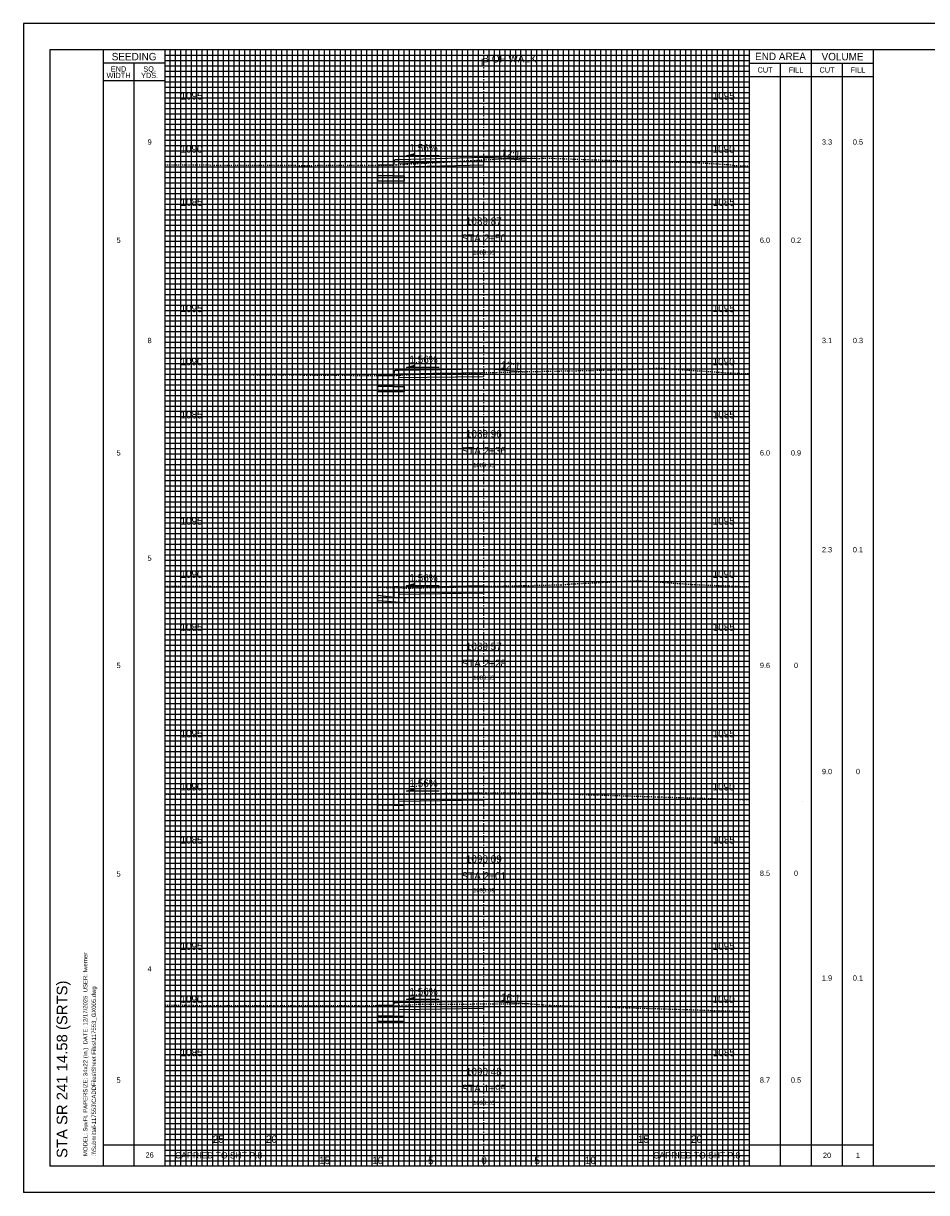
# Model space of a CAD drawing. Header units: feet. Extents: x 510 to 680, y 140 to 250.
# Tile 1 of 2: x 510 to 595, y 140 to 250. Entities that reach past the tile are written whole.
import ezdxf
from ezdxf.enums import TextEntityAlignment as Align

# ---------------------------------------------------------------- set-up
doc = ezdxf.new("R2010")
doc.units = ezdxf.units.FT
doc.header["$MEASUREMENT"] = 0
for name, pattern in [('CENTER2', [1.125, 0.75, -0.125, 0.125, -0.125]), ('DGN Style 4', [0.027369, 0.013684, -0.006842, 0, -0.006842]), ('OhDOT_USTN2', [0.11, 0.069, -0.041])]:
    doc.linetypes.add(name, pattern=pattern)
for name, color, linetype in [('CL_P_Construction', 7, 'DGN Style 4'), ('SH_Border', 7, 'Continuous'), ('SH_Data', 7, 'Continuous'), ('SH_Text', 7, 'Continuous'), ('XS_P_Annotation', 7, 'Continuous'), ('XS_P_Curb', 254, 'Continuous'), ('XS_P_Finished_Grade', 3, 'Continuous'), ('XS_P_Pavt_Surface', 251, 'Continuous'), ('XS_P_Subgrade', 4, 'Continuous'), ('XS_P_Text_Info', 7, 'Continuous'), ('XS_X_Ground_Line', 3, 'OhDOT_USTN2')]:
    doc.layers.add(name, color=color, linetype=linetype)
doc.layers.add('SH_Major_Grid_Line', color=254, linetype='Continuous', transparency=0.3)
doc.layers.add('SH_Minor_Grid_Line', color=252, linetype='Continuous', transparency=0.5)
doc.styles.add('OHDOTSymbols', font='arial.ttf')
doc.styles.add('Slanted-Normal', font='font31.shx', dxfattribs={"height": 0.12})
doc.styles.get("Standard").update_dxf_attribs({"font": 'arial.ttf'})
doc.styles.add('Straight-Normal', font='font30.shx', dxfattribs={"height": 0.1})

msp = doc.modelspace()

# ---------------------------------------------------------------- linework, layer by layer
at = {"layer": 'CL_P_Construction', "linetype": 'CENTER2'}
msp.add_line((553.22, 142.94), (553.22, 247.94), dxfattribs=at)
at = {"layer": 'SH_Border'}
for p, q in [((679.89, 250.44), (509.89, 250.44)), ((509.89, 250.44), (509.89, 140.44)), ((677.39, 247.94), (512.39, 247.94)), ((512.39, 247.94), (512.39, 142.94)), ((517.39, 247.94), (517.39, 142.94)), ((677.39, 142.94), (512.39, 142.94)), ((679.89, 140.44), (509.89, 140.44))]:
    msp.add_line(p, q, dxfattribs=at)
at = {"layer": 'SH_Data', "color": 7, "linetype": 'Continuous'}
for p, q in [((523.22, 142.94), (523.22, 247.94)), ((578.22, 142.94), (578.22, 247.94)), ((584.06, 142.94), (584.06, 247.94)), ((589.89, 142.94), (589.89, 247.94)), ((523.22, 246.69), (517.39, 246.69)), ((520.31, 142.94), (520.31, 246.69)), ((578.22, 246.69), (589.89, 246.69)), ((581.14, 142.94), (581.14, 246.69)), ((586.98, 142.94), (586.98, 246.69)), ((578.22, 245.44), (589.89, 245.44)), ((523.22, 245.02), (517.39, 245.02)), ((517.39, 144.94), (523.22, 144.94)), ((523.22, 144.94), (533.22, 144.94)), ((533.22, 142.94), (533.22, 144.94)), ((568.22, 144.94), (578.22, 144.94)), ((578.22, 144.94), (589.89, 144.94))]:
    msp.add_line(p, q, dxfattribs=at)
msp.add_lwpolyline([(568.22, 142.94), (568.22, 144.94)], dxfattribs=at)
at = {"layer": 'SH_Major_Grid_Line', "color": 254, "linetype": 'Continuous'}
for p, q in [((528.22, 142.94), (528.22, 247.94)), ((533.22, 142.94), (533.22, 247.94)), ((538.22, 142.94), (538.22, 247.94)), ((543.22, 142.94), (543.22, 247.94)), ((548.22, 142.94), (548.22, 247.94)), ((558.22, 142.94), (558.22, 247.94)), ((563.22, 142.94), (563.22, 247.94)), ((568.22, 142.94), (568.22, 247.94)), ((573.22, 142.94), (573.22, 247.94)), ((523.22, 242.94), (578.22, 242.94)), ((523.22, 237.94), (578.22, 237.94)), ((523.22, 232.94), (578.22, 232.94)), ((523.22, 227.94), (578.22, 227.94)), ((523.22, 222.94), (578.22, 222.94)), ((523.22, 217.94), (578.22, 217.94)), ((523.22, 212.94), (578.22, 212.94)), ((523.22, 207.94), (578.22, 207.94)), ((523.22, 202.94), (578.22, 202.94)), ((523.22, 197.94), (578.22, 197.94)), ((523.22, 192.94), (578.22, 192.94)), ((523.22, 187.94), (578.22, 187.94)), ((523.22, 182.94), (578.22, 182.94)), ((523.22, 177.94), (578.22, 177.94)), ((523.22, 172.94), (578.22, 172.94)), ((523.22, 167.94), (578.22, 167.94)), ((523.22, 162.94), (578.22, 162.94)), ((523.22, 157.94), (578.22, 157.94)), ((523.22, 152.94), (578.22, 152.94)), ((523.22, 147.94), (578.22, 147.94))]:
    msp.add_line(p, q, dxfattribs=at)
at = {"layer": 'SH_Minor_Grid_Line', "color": 252, "linetype": 'Continuous'}
for p, q in [((523.72, 142.94), (523.72, 247.94)), ((524.22, 142.94), (524.22, 247.94)), ((524.72, 142.94), (524.72, 247.94)), ((525.22, 142.94), (525.22, 247.94)), ((525.72, 142.94), (525.72, 247.94)), ((526.22, 142.94), (526.22, 247.94)), ((526.72, 142.94), (526.72, 247.94)), ((527.22, 142.94), (527.22, 247.94)), ((527.72, 142.94), (527.72, 247.94)), ((528.72, 142.94), (528.72, 247.94)), ((529.22, 142.94), (529.22, 247.94)), ((529.72, 142.94), (529.72, 247.94)), ((530.22, 142.94), (530.22, 247.94)), ((530.72, 142.94), (530.72, 247.94)), ((531.22, 142.94), (531.22, 247.94)), ((531.72, 142.94), (531.72, 247.94)), ((532.22, 142.94), (532.22, 247.94)), ((532.72, 142.94), (532.72, 247.94)), ((533.72, 142.94), (533.72, 247.94)), ((534.22, 142.94), (534.22, 247.94)), ((534.72, 142.94), (534.72, 247.94)), ((535.22, 142.94), (535.22, 247.94)), ((535.72, 142.94), (535.72, 247.94)), ((536.22, 142.94), (536.22, 247.94)), ((536.72, 142.94), (536.72, 247.94)), ((537.22, 142.94), (537.22, 247.94)), ((537.72, 142.94), (537.72, 247.94)), ((538.72, 142.94), (538.72, 247.94)), ((539.22, 142.94), (539.22, 247.94)), ((539.72, 142.94), (539.72, 247.94)), ((540.22, 142.94), (540.22, 247.94)), ((540.72, 142.94), (540.72, 247.94)), ((541.22, 142.94), (541.22, 247.94)), ((541.72, 142.94), (541.72, 247.94)), ((542.22, 142.94), (542.22, 247.94)), ((542.72, 142.94), (542.72, 247.94)), ((543.72, 142.94), (543.72, 247.94)), ((544.22, 142.94), (544.22, 247.94)), ((544.72, 142.94), (544.72, 247.94)), ((545.22, 142.94), (545.22, 247.94)), ((545.72, 142.94), (545.72, 247.94)), ((546.22, 142.94), (546.22, 247.94)), ((546.72, 142.94), (546.72, 247.94)), ((547.22, 142.94), (547.22, 247.94)), ((547.72, 142.94), (547.72, 247.94)), ((548.72, 142.94), (548.72, 247.94)), ((549.22, 142.94), (549.22, 247.94)), ((549.72, 142.94), (549.72, 247.94)), ((550.22, 142.94), (550.22, 247.94)), ((550.72, 142.94), (550.72, 247.94)), ((551.22, 142.94), (551.22, 247.94)), ((551.72, 142.94), (551.72, 247.94)), ((552.22, 142.94), (552.22, 247.94)), ((552.72, 142.94), (552.72, 247.94)), ((553.72, 142.94), (553.72, 247.94)), ((554.22, 142.94), (554.22, 247.94)), ((554.72, 142.94), (554.72, 247.94)), ((555.22, 142.94), (555.22, 247.94)), ((555.72, 142.94), (555.72, 247.94)), ((556.22, 142.94), (556.22, 247.94)), ((556.72, 142.94), (556.72, 247.94)), ((557.22, 142.94), (557.22, 247.94)), ((557.72, 142.94), (557.72, 247.94)), ((558.72, 142.94), (558.72, 247.94)), ((559.22, 142.94), (559.22, 247.94)), ((559.72, 142.94), (559.72, 247.94)), ((560.22, 142.94), (560.22, 247.94)), ((560.72, 142.94), (560.72, 247.94)), ((561.22, 142.94), (561.22, 247.94)), ((561.72, 142.94), (561.72, 247.94)), ((562.22, 142.94), (562.22, 247.94)), ((562.72, 142.94), (562.72, 247.94)), ((563.72, 142.94), (563.72, 247.94)), ((564.22, 142.94), (564.22, 247.94)), ((564.72, 142.94), (564.72, 247.94)), ((565.22, 142.94), (565.22, 247.94)), ((565.72, 142.94), (565.72, 247.94)), ((566.22, 142.94), (566.22, 247.94)), ((566.72, 142.94), (566.72, 247.94)), ((567.22, 142.94), (567.22, 247.94)), ((567.72, 142.94), (567.72, 247.94)), ((568.72, 142.94), (568.72, 247.94)), ((569.22, 142.94), (569.22, 247.94)), ((569.72, 142.94), (569.72, 247.94)), ((570.22, 142.94), (570.22, 247.94)), ((570.72, 142.94), (570.72, 247.94)), ((571.22, 142.94), (571.22, 247.94)), ((571.72, 142.94), (571.72, 247.94)), ((572.22, 142.94), (572.22, 247.94)), ((572.72, 142.94), (572.72, 247.94)), ((573.72, 142.94), (573.72, 247.94)), ((574.22, 142.94), (574.22, 247.94)), ((574.72, 142.94), (574.72, 247.94)), ((575.22, 142.94), (575.22, 247.94)), ((575.72, 142.94), (575.72, 247.94)), ((576.22, 142.94), (576.22, 247.94)), ((576.72, 142.94), (576.72, 247.94)), ((577.22, 142.94), (577.22, 247.94)), ((577.72, 142.94), (577.72, 247.94)), ((523.22, 247.44), (578.22, 247.44)), ((523.22, 246.94), (578.22, 246.94)), ((523.22, 246.44), (578.22, 246.44)), ((523.22, 245.94), (578.22, 245.94)), ((523.22, 245.44), (578.22, 245.44)), ((523.22, 244.94), (578.22, 244.94)), ((523.22, 244.44), (578.22, 244.44)), ((523.22, 243.94), (578.22, 243.94)), ((523.22, 243.44), (578.22, 243.44)), ((523.22, 242.44), (578.22, 242.44)), ((523.22, 241.94), (578.22, 241.94)), ((523.22, 241.44), (578.22, 241.44)), ((523.22, 240.94), (578.22, 240.94)), ((523.22, 240.44), (578.22, 240.44)), ((523.22, 239.94), (578.22, 239.94)), ((523.22, 239.44), (578.22, 239.44)), ((523.22, 238.94), (578.22, 238.94)), ((523.22, 238.44), (578.22, 238.44)), ((523.22, 237.44), (578.22, 237.44)), ((523.22, 236.94), (578.22, 236.94)), ((523.22, 236.44), (578.22, 236.44)), ((523.22, 235.94), (578.22, 235.94)), ((523.22, 235.44), (578.22, 235.44)), ((523.22, 234.94), (578.22, 234.94)), ((523.22, 234.44), (578.22, 234.44)), ((523.22, 233.94), (578.22, 233.94)), ((523.22, 233.44), (578.22, 233.44)), ((523.22, 232.44), (578.22, 232.44)), ((523.22, 231.94), (578.22, 231.94)), ((523.22, 231.44), (578.22, 231.44)), ((523.22, 230.94), (578.22, 230.94)), ((523.22, 230.44), (578.22, 230.44)), ((523.22, 229.94), (578.22, 229.94)), ((523.22, 229.44), (578.22, 229.44)), ((523.22, 228.94), (578.22, 228.94)), ((523.22, 228.44), (578.22, 228.44)), ((523.22, 227.44), (578.22, 227.44)), ((523.22, 226.94), (578.22, 226.94)), ((523.22, 226.44), (578.22, 226.44)), ((523.22, 225.94), (578.22, 225.94)), ((523.22, 225.44), (578.22, 225.44)), ((523.22, 224.94), (578.22, 224.94)), ((523.22, 224.44), (578.22, 224.44)), ((523.22, 223.94), (578.22, 223.94)), ((523.22, 223.44), (578.22, 223.44)), ((523.22, 222.44), (578.22, 222.44)), ((523.22, 221.94), (578.22, 221.94)), ((523.22, 221.44), (578.22, 221.44)), ((523.22, 220.94), (578.22, 220.94)), ((523.22, 220.44), (578.22, 220.44)), ((523.22, 219.94), (578.22, 219.94)), ((523.22, 219.44), (578.22, 219.44)), ((523.22, 218.94), (578.22, 218.94)), ((523.22, 218.44), (578.22, 218.44)), ((523.22, 217.44), (578.22, 217.44)), ((523.22, 216.94), (578.22, 216.94)), ((523.22, 216.44), (578.22, 216.44)), ((523.22, 215.94), (578.22, 215.94)), ((523.22, 215.44), (578.22, 215.44)), ((523.22, 214.94), (578.22, 214.94)), ((523.22, 214.44), (578.22, 214.44)), ((523.22, 213.94), (578.22, 213.94)), ((523.22, 213.44), (578.22, 213.44)), ((523.22, 212.44), (578.22, 212.44)), ((523.22, 211.94), (578.22, 211.94)), ((523.22, 211.44), (578.22, 211.44)), ((523.22, 210.94), (578.22, 210.94)), ((523.22, 210.44), (578.22, 210.44)), ((523.22, 209.94), (578.22, 209.94)), ((523.22, 209.44), (578.22, 209.44)), ((523.22, 208.94), (578.22, 208.94)), ((523.22, 208.44), (578.22, 208.44)), ((523.22, 207.44), (578.22, 207.44)), ((523.22, 206.94), (578.22, 206.94)), ((523.22, 206.44), (578.22, 206.44)), ((523.22, 205.94), (578.22, 205.94)), ((523.22, 205.44), (578.22, 205.44)), ((523.22, 204.94), (578.22, 204.94)), ((523.22, 204.44), (578.22, 204.44)), ((523.22, 203.94), (578.22, 203.94)), ((523.22, 203.44), (578.22, 203.44)), ((523.22, 202.44), (578.22, 202.44)), ((523.22, 201.94), (578.22, 201.94)), ((523.22, 201.44), (578.22, 201.44)), ((523.22, 200.94), (578.22, 200.94)), ((523.22, 200.44), (578.22, 200.44)), ((523.22, 199.94), (578.22, 199.94)), ((523.22, 199.44), (578.22, 199.44)), ((523.22, 198.94), (578.22, 198.94)), ((523.22, 198.44), (578.22, 198.44)), ((523.22, 197.44), (578.22, 197.44)), ((523.22, 196.94), (578.22, 196.94)), ((523.22, 196.44), (578.22, 196.44)), ((523.22, 195.94), (578.22, 195.94)), ((523.22, 195.44), (578.22, 195.44)), ((523.22, 194.94), (578.22, 194.94)), ((523.22, 194.44), (578.22, 194.44)), ((523.22, 193.94), (578.22, 193.94)), ((523.22, 193.44), (578.22, 193.44)), ((523.22, 192.44), (578.22, 192.44)), ((523.22, 191.94), (578.22, 191.94)), ((523.22, 191.44), (578.22, 191.44)), ((523.22, 190.94), (578.22, 190.94)), ((523.22, 190.44), (578.22, 190.44)), ((523.22, 189.94), (578.22, 189.94)), ((523.22, 189.44), (578.22, 189.44)), ((523.22, 188.94), (578.22, 188.94)), ((523.22, 188.44), (578.22, 188.44)), ((523.22, 187.44), (578.22, 187.44)), ((523.22, 186.94), (578.22, 186.94)), ((523.22, 186.44), (578.22, 186.44)), ((523.22, 185.94), (578.22, 185.94)), ((523.22, 185.44), (578.22, 185.44)), ((523.22, 184.94), (578.22, 184.94)), ((523.22, 184.44), (578.22, 184.44)), ((523.22, 183.94), (578.22, 183.94)), ((523.22, 183.44), (578.22, 183.44)), ((523.22, 182.44), (578.22, 182.44)), ((523.22, 181.94), (578.22, 181.94)), ((523.22, 181.44), (578.22, 181.44)), ((523.22, 180.94), (578.22, 180.94)), ((523.22, 180.44), (578.22, 180.44)), ((523.22, 179.94), (578.22, 179.94)), ((523.22, 179.44), (578.22, 179.44)), ((523.22, 178.94), (578.22, 178.94)), ((523.22, 178.44), (578.22, 178.44)), ((523.22, 177.44), (578.22, 177.44)), ((523.22, 176.94), (578.22, 176.94)), ((523.22, 176.44), (578.22, 176.44)), ((523.22, 175.94), (578.22, 175.94)), ((523.22, 175.44), (578.22, 175.44)), ((523.22, 174.94), (578.22, 174.94)), ((523.22, 174.44), (578.22, 174.44)), ((523.22, 173.94), (578.22, 173.94)), ((523.22, 173.44), (578.22, 173.44)), ((523.22, 172.44), (578.22, 172.44)), ((523.22, 171.94), (578.22, 171.94)), ((523.22, 171.44), (578.22, 171.44)), ((523.22, 170.94), (578.22, 170.94)), ((523.22, 170.44), (578.22, 170.44)), ((523.22, 169.94), (578.22, 169.94)), ((523.22, 169.44), (578.22, 169.44)), ((523.22, 168.94), (578.22, 168.94)), ((523.22, 168.44), (578.22, 168.44)), ((523.22, 167.44), (578.22, 167.44)), ((523.22, 166.94), (578.22, 166.94)), ((523.22, 166.44), (578.22, 166.44)), ((523.22, 165.94), (578.22, 165.94)), ((523.22, 165.44), (578.22, 165.44)), ((523.22, 164.94), (578.22, 164.94)), ((523.22, 164.44), (578.22, 164.44)), ((523.22, 163.94), (578.22, 163.94)), ((523.22, 163.44), (578.22, 163.44)), ((523.22, 162.44), (578.22, 162.44)), ((523.22, 161.94), (578.22, 161.94)), ((523.22, 161.44), (578.22, 161.44)), ((523.22, 160.94), (578.22, 160.94)), ((523.22, 160.44), (578.22, 160.44)), ((523.22, 159.94), (578.22, 159.94)), ((523.22, 159.44), (578.22, 159.44)), ((523.22, 158.94), (578.22, 158.94)), ((523.22, 158.44), (578.22, 158.44)), ((523.22, 157.44), (578.22, 157.44)), ((523.22, 156.94), (578.22, 156.94)), ((523.22, 156.44), (578.22, 156.44)), ((523.22, 155.94), (578.22, 155.94)), ((523.22, 155.44), (578.22, 155.44)), ((523.22, 154.94), (578.22, 154.94)), ((523.22, 154.44), (578.22, 154.44)), ((523.22, 153.94), (578.22, 153.94)), ((523.22, 153.44), (578.22, 153.44)), ((523.22, 152.44), (578.22, 152.44)), ((523.22, 151.94), (578.22, 151.94)), ((523.22, 151.44), (578.22, 151.44)), ((523.22, 150.94), (578.22, 150.94)), ((523.22, 150.44), (578.22, 150.44)), ((523.22, 149.94), (578.22, 149.94)), ((523.22, 149.44), (578.22, 149.44)), ((523.22, 148.94), (578.22, 148.94)), ((523.22, 148.44), (578.22, 148.44)), ((523.22, 147.44), (578.22, 147.44)), ((523.22, 146.94), (578.22, 146.94)), ((523.22, 146.44), (578.22, 146.44)), ((523.22, 145.94), (578.22, 145.94)), ((523.22, 145.44), (578.22, 145.44)), ((523.22, 144.94), (578.22, 144.94)), ((523.22, 144.44), (578.22, 144.44)), ((523.22, 143.94), (578.22, 143.94)), ((523.22, 143.44), (578.22, 143.44))]:
    msp.add_line(p, q, dxfattribs=at)
at = {"layer": 'XS_P_Annotation', "color": 7, "linetype": 'Continuous', "lineweight": -3}
for p, q in [((545.95, 237.98), (546.71, 238.2)), ((549.01, 237.98), (545.95, 237.98)), ((546.71, 238.2), (546.71, 237.98)), ((545.95, 218.07), (546.71, 218.29)), ((549.01, 218.07), (545.95, 218.07)), ((546.71, 218.29), (546.71, 218.07)), ((545.95, 197.53), (546.71, 197.75)), ((545.95, 197.53), (546.71, 197.75)), ((549.01, 197.53), (545.95, 197.53)), ((549.01, 197.53), (545.95, 197.53)), ((546.71, 197.75), (546.71, 197.53)), ((546.71, 197.75), (546.71, 197.53)), ((545.95, 178.2), (546.71, 178.42)), ((545.95, 178.2), (546.71, 178.42)), ((546.71, 178.42), (546.71, 178.2)), ((546.71, 178.42), (546.71, 178.2)), ((549.01, 178.2), (545.95, 178.2)), ((549.01, 178.2), (545.95, 178.2)), ((545.95, 158.59), (546.71, 158.81)), ((545.95, 158.59), (546.71, 158.81)), ((549.01, 158.59), (545.95, 158.59)), ((549.01, 158.59), (545.95, 158.59)), ((546.71, 158.81), (546.71, 158.59)), ((546.71, 158.81), (546.71, 158.59))]:
    msp.add_line(p, q, dxfattribs=at)
for points in [[(545.95, 237.98), (546.71, 237.98), (546.71, 238.2)], [(545.95, 218.07), (546.71, 218.07), (546.71, 218.29)], [(545.95, 197.53), (546.71, 197.53), (546.71, 197.75)], [(545.95, 197.53), (546.71, 197.53), (546.71, 197.75)], [(545.95, 178.2), (546.71, 178.2), (546.71, 178.42)], [(545.95, 178.2), (546.71, 178.2), (546.71, 178.42)], [(545.95, 158.59), (546.71, 158.59), (546.71, 158.81)], [(545.95, 158.59), (546.71, 158.59), (546.71, 158.81)]]:
    msp.add_solid(points, dxfattribs=at)
at = {"layer": 'XS_P_Curb'}
for p, q in [((545.25, 197.44), (544.75, 197.44)), ((545.21, 177.9), (544.72, 177.9)), ((545.22, 158.29), (544.76, 158.29))]:
    msp.add_line(p, q, dxfattribs=at)
at = {"layer": 'XS_P_Curb', "flags": 128}
for points in [[(544.88, 237.59, 0.36663), (544.8, 237.52), (544.72, 237.09), (544.72, 236.09), (545.22, 236.09), (545.22, 237.59)], [(544.88, 217.77, 0.36663), (544.8, 217.7), (544.72, 217.27), (544.72, 216.27), (545.22, 216.27), (545.22, 217.77)]]:
    msp.add_lwpolyline(points, format="xyb", close=True, dxfattribs=at)
for points in [[(544.75, 197.44), (544.75, 197.43), (544.75, 196.43), (545.25, 196.43), (545.25, 197.44)], [(544.72, 177.9), (544.71, 177.89), (544.71, 176.89), (545.21, 176.89), (545.21, 177.9)], [(544.76, 158.29), (544.71, 158.04), (544.71, 157.04), (545.21, 157.04), (545.21, 158.29)]]:
    msp.add_lwpolyline(points, dxfattribs=at)
at = {"layer": 'XS_P_Finished_Grade'}
for p, q in [((554.22, 237.82), (553.22, 237.81)), ((553.22, 237.81), (558.22, 237.74)), ((554.22, 237.82), (557.22, 237.57)), ((554.22, 217.91), (553.22, 217.9)), ((554.22, 217.91), (557.22, 217.66)), ((553.22, 197.51), (553.72, 197.48)), ((554.22, 158.43), (553.22, 158.42)), ((554.22, 158.43), (557.38, 158.22))]:
    msp.add_line(p, q, dxfattribs=at)
msp.add_lwpolyline([(553.22, 157.75), (553.22, 158.19)], dxfattribs=at)
at = {"layer": 'XS_P_Pavt_Surface'}
for p, q in [((543.22, 237.09), (543.22, 235.59)), ((544.72, 236.09), (543.22, 236.09)), ((543.22, 217.27), (543.22, 215.77)), ((544.72, 216.27), (543.22, 216.27)), ((543.22, 197.39), (543.22, 195.89)), ((553.22, 196.84), (553.22, 197.51)), ((544.75, 196.43), (543.26, 196.6)), ((543.21, 177.89), (543.21, 176.39)), ((544.71, 176.89), (543.21, 176.89)), ((543.21, 158.04), (543.21, 156.54)), ((544.71, 157.04), (543.21, 157.04))]:
    msp.add_line(p, q, dxfattribs=at)
for points in [[(553.22, 237.81), (545.22, 237.59)], [(553.22, 237.81), (553.22, 237.47), (545.22, 237.26), (545.22, 237.59)], [(544.72, 237.09), (543.22, 237.09)], [(545.72, 235.59), (543.22, 235.59)], [(545.22, 236.09), (545.72, 236.09), (545.72, 235.59)], [(553.22, 217.9), (545.22, 217.77)], [(553.22, 217.9), (553.22, 217.56), (545.22, 217.44), (545.22, 217.77)], [(544.72, 217.27), (543.22, 217.27)], [(545.72, 215.77), (543.22, 215.77)], [(545.22, 216.27), (545.72, 216.27), (545.72, 215.77)], [(544.75, 197.43), (543.22, 197.39)], [(553.22, 197.51), (545.21, 197.38)], [(545.75, 195.93), (543.26, 196.1)], [(553.22, 196.84), (545.22, 196.72)], [(545.25, 196.43), (545.75, 196.43), (545.75, 195.93)], [(544.71, 177.89), (543.21, 177.89)], [(553.22, 178.02), (545.21, 177.9)], [(553.22, 177.36), (545.22, 177.23)], [(545.71, 176.39), (543.21, 176.39)], [(545.21, 176.89), (545.71, 176.89), (545.71, 176.39)], [(553.22, 158.42), (545.22, 158.29)], [(544.71, 158.04), (543.21, 158.04)], [(553.22, 157.75), (545.22, 157.63)], [(545.71, 156.54), (543.21, 156.54)], [(545.21, 157.04), (545.71, 157.04), (545.71, 156.54)]]:
    msp.add_lwpolyline(points, dxfattribs=at)
at = {"layer": 'XS_P_Subgrade'}
for points in [[(545.22, 236.93), (553.22, 237.14), (553.22, 237.47)], [(545.22, 217.44), (545.22, 217.11), (553.22, 217.23), (553.22, 217.56)]]:
    msp.add_lwpolyline(points, dxfattribs=at)
at = {"layer": 'XS_X_Ground_Line'}
for points in [[(523.22, 237.13), (536.35, 237.08), (544.67, 237.1), (544.94, 237.16), (544.96, 237.13), (553.22, 237.6), (556.77, 237.79), (558.39, 237.73), (558.97, 237.77), (569.12, 237.41), (572.64, 237.38), (574.21, 237.28), (576.59, 237.13), (576.76, 237.07), (578.22, 237.03)], [(523.22, 217.44), (526.69, 217.42), (544.78, 217.3), (545.01, 217.31), (545.1, 217.33), (549.18, 217.56), (549.24, 217.5), (553.22, 217.58), (557.06, 217.67), (557.06, 217.67), (567.01, 217.86), (569.7, 218.01), (576.22, 217.56), (578.22, 217.48)], [(523.22, 197.5), (544.19, 197.38), (545.37, 197.36), (545.69, 197.3), (557, 197.55), (560.45, 197.62), (561.6, 197.71), (567.7, 198.01), (568.22, 197.98), (573.09, 197.64), (578.22, 197.44)], [(578.22, 177.37), (563.14, 177.84), (559.05, 178), (558.69, 178.03), (557.94, 177.99), (553.45, 178.03), (547.61, 177.94), (545.12, 177.88), (544.99, 177.9), (544.67, 177.89), (525.02, 177.9), (523.22, 177.89)], [(523.22, 158.06), (530.41, 158.05), (544.71, 158.04), (545.25, 158.05), (545.26, 158.05), (545.86, 158.07), (547.03, 158.16), (550.69, 158.17), (553.22, 158.19), (557.38, 158.22), (559.4, 158.06), (563.31, 157.94), (578.22, 157.47)]]:
    msp.add_lwpolyline(points, dxfattribs=at)
msp.add_lwpolyline([(583.22, 177.21), (583.22, 177.21)], close=True, dxfattribs=at)

# ---------------------------------------------------------------- texts
at = {"layer": 'SH_Data', "color": 7, "linetype": 'Continuous', "style": 'Straight-Normal'}
for s, height, p in [('SEEDING', 0.7, (520.31, 247.31)), ('END AREA', 0.7, (581.14, 247.33)), ('VOLUME', 0.7, (586.98, 247.31)), ('CUT', 0.5, (579.69, 246.06)), ('FILL', 0.5, (582.6, 246.06)), ('CUT', 0.5, (585.52, 246.06)), ('FILL', 0.5, (588.43, 246.06)), ('CARRIED TO SHT P.8', 0.6, (528.26, 143.95)), ('CARRIED TO SHT P.8', 0.6, (573.26, 143.95))]:
    msp.add_text(s, height=height, dxfattribs=at).set_placement(p, align=Align.MIDDLE_CENTER)
at = {"layer": 'SH_Data', "linetype": 'Continuous'}
for s, p in [('MODEL: SuvFt. PAPERSIZE: 34x22 (In.)  DATE: 12/17/2025  USER: fwerner', (515.92, 143.88)), (':\\\\Submittal-117553\\CADDFiles\\Sheet Files\\117553_GX005.dwg', (516.72, 143.88))]:
    msp.add_text(s, height=0.4, rotation=90, dxfattribs=at).set_placement(p)
at = {"layer": 'SH_Data', "color": 7, "linetype": 'Continuous', "char_height": 0.7, "attachment_point": 5, "line_spacing_factor": 0.728571, "style": 'Straight-Normal'}
for s, insert in [('\\H0.714286x;END\\PWIDTH', (518.85, 245.84)), ('\\H0.714286x;SQ.\\PYDS.', (521.77, 245.84)), ('{\\H0.71429x;9}', (521.77, 239.27)), ('{\\H0.71429x;3.3}', (585.52, 239.27)), ('{\\H0.71429x;0.5}', (588.43, 239.27)), ('{\\H0.71429x;5}', (518.85, 230.03)), ('{\\H0.71429x;6.0}', (579.68, 230.03)), ('{\\H0.71429x;0.2}', (582.6, 230.03)), ('{\\H0.71429x;8}', (521.77, 220.6)), ('{\\H0.71429x;3.1}', (585.52, 220.6)), ('{\\H0.71429x;0.3}', (588.43, 220.6)), ('{\\H0.71429x;5}', (518.85, 210.03)), ('{\\H0.71429x;6.0}', (579.68, 210.03)), ('{\\H0.71429x;0.9}', (582.6, 210.03)), ('{\\H0.71429x;5}', (521.77, 200.12)), ('{\\H0.71429x;2.3}', (585.52, 200.92)), ('{\\H0.71429x;0.1}', (588.43, 200.92)), ('{\\H0.71429x;5}', (518.85, 190.03)), ('{\\H0.71429x;9.6}', (579.68, 190.03)), ('{\\H0.71429x;0}', (582.6, 190.03)), ('{\\H0.71429x;9.0}', (585.52, 180.05)), ('{\\H0.71429x;0}', (588.43, 180.05)), ('{\\H0.71429x;5}', (518.85, 170.42)), ('{\\H0.71429x;8.5}', (579.68, 170.48)), ('{\\H0.71429x;0}', (582.6, 170.48)), ('{\\H0.71429x;4}', (521.77, 161.49)), ('{\\H0.71429x;1.9}', (585.52, 160.62)), ('{\\H0.71429x;0.1}', (588.43, 160.62)), ('{\\H0.71429x;5}', (518.85, 151.02)), ('{\\H0.71429x;8.7}', (579.68, 151.02)), ('{\\H0.71429x;0.5}', (582.6, 151.02)), ('{\\H0.71429x;26}', (521.77, 143.97)), ('{\\H0.71429x;20}', (585.52, 143.94)), ('{\\H0.71429x;1}', (588.43, 143.94))]:
    msp.add_mtext(s, dxfattribs=dict(at, insert=insert))
at = {"layer": 'SH_Text', "linetype": 'Continuous', "style": 'OHDOTSymbols'}
msp.add_text('STA SR 241 14.58 (SRTS)', height=1, rotation=90, dxfattribs=at).set_placement((513.03, 152.04), align=Align.TOP_CENTER)
at = {"layer": 'XS_P_Annotation', "color": 7, "linetype": 'Continuous', "lineweight": -3, "attachment_point": 5, "style": 'Slanted-Normal'}
for s, insert, char_height in [('1.56%', (547.55, 238.73), 0.7), ('1089.87', (553.22, 231.82), 0.7), ('1089.66', (553.22, 228.88), 0.4), ('1.56%', (547.55, 218.82), 0.7), ('1089.96', (553.22, 211.82), 0.7), ('1089.65', (553.22, 208.88), 0.4), ('1.56%', (547.55, 198.28), 0.7), ('1.56%', (547.55, 198.28), 0.7), ('1089.57', (553.22, 191.82), 0.7), ('1089.53', (553.22, 188.88), 0.4), ('1.56%', (547.55, 178.95), 0.7), ('1.56%', (547.55, 178.95), 0.7), ('1090.09', (553.22, 171.82), 0.7), ('1090.09', (553.22, 168.88), 0.4), ('1.56%', (547.55, 159.34), 0.7), ('1.56%', (547.55, 159.34), 0.7), ('1090.48', (553.22, 151.82), 0.7), ('1090.26', (553.22, 148.88), 0.4)]:
    msp.add_mtext(s, dxfattribs=dict(at, insert=insert, char_height=char_height))
at = {"layer": 'XS_P_Annotation', "color": 7, "linetype": 'Continuous', "lineweight": -3, "char_height": 0.7, "attachment_point": 5, "rotation": 355.01, "style": 'Slanted-Normal'}
for s, insert in [('12:1', (555.75, 238.16)), ('12:1', (555.75, 218.25)), ('16:1', (555.75, 158.77))]:
    msp.add_mtext_dynamic_manual_height_columns(s, width=22.8173, gutter_width=1, heights=[0], dxfattribs=dict(at, insert=insert))
at = {"layer": 'XS_P_Text_Info', "color": 7, "linetype": 'Continuous', "lineweight": -3, "char_height": 0.7, "attachment_point": 8, "style": 'Slanted-Normal'}
for s, insert in [('B OF WALK', (555.64, 246.75)), ('L', (553.2, 246.42)), ('1095', (525.72, 243.26)), ('1095', (575.8, 243.26)), ('1090', (525.71, 238.26)), ('1090', (575.79, 238.26)), ('1085', (525.72, 233.26)), ('1085', (575.81, 233.26)), ('STA 2+50', (553.22, 229.87)), ('1095', (525.72, 223.26)), ('1095', (575.8, 223.26)), ('1090', (525.71, 218.26)), ('1090', (575.79, 218.26)), ('1085', (525.72, 213.26)), ('1085', (575.81, 213.26)), ('STA 2+36', (553.22, 209.87)), ('1095', (525.72, 203.26)), ('1095', (575.8, 203.26)), ('1090', (525.71, 198.26)), ('1090', (575.79, 198.26)), ('1085', (525.72, 193.26)), ('1085', (575.81, 193.26)), ('STA 2+28', (553.22, 189.87)), ('1095', (525.72, 183.26)), ('1095', (575.8, 183.26)), ('1090', (525.71, 178.26)), ('1090', (575.79, 178.26)), ('1085', (525.72, 173.26)), ('1085', (575.81, 173.26)), ('1095', (525.72, 163.26)), ('1095', (575.8, 163.26)), ('1090', (525.71, 158.26)), ('1090', (575.79, 158.26)), ('1085', (525.72, 153.26)), ('1085', (575.81, 153.26)), ('25', (528.24, 145.11)), ('20', (533.24, 145.11)), ('15', (568.24, 145.11)), ('20', (573.24, 145.11)), ('15', (538.24, 143.11)), ('10', (543.24, 143.11)), ('5', (548.24, 143.11)), ('0', (553.24, 143.11)), ('5', (558.24, 143.11)), ('10', (563.24, 143.11))]:
    msp.add_mtext(s, dxfattribs=dict(at, insert=insert))
at = {"layer": 'XS_P_Text_Info', "color": 7, "linetype": 'Continuous', "lineweight": -3, "char_height": 0.7, "width": 21.5118, "attachment_point": 8, "style": 'Slanted-Normal'}
for s, insert in [('STA 2+01', (553.22, 169.87)), ('STA 1+95', (553.22, 149.87))]:
    msp.add_mtext(s, dxfattribs=dict(at, insert=insert))

doc.saveas('drawing.dxf')
